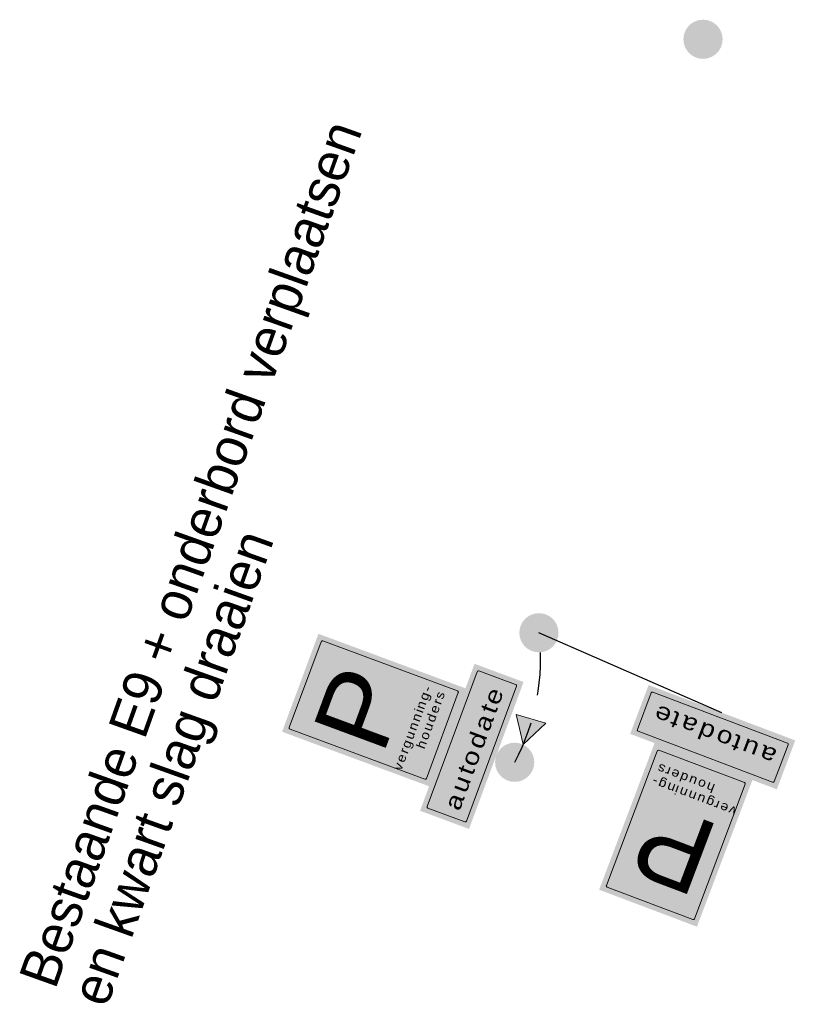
# Model space of a CAD drawing. Header units: metres. Extents: x 136326 to 138181, y 453212 to 454732.
# Tile 25 of 55: x 136565 to 136580, y 453845 to 453864. Entities that reach past the tile are written whole.
import ezdxf

# ---------------------------------------------------------------- set-up
doc = ezdxf.new("R2010")
doc.units = ezdxf.units.M
doc.linetypes.add('DGN Style 2', pattern=[1.363737, 0.818242, -0.545495])
doc.layers.add('-DR-nw-inr-bebording-txt', color=2, linetype='Continuous')
doc.layers.add('mob_bebording', color=7, linetype='Continuous', lineweight=0)
doc.styles.add('eurostile', font='txt')
doc.styles.add('Style-Verkeersborden', font='Verkeersborden.shx')

# ---------------------------------------------------------------- blocks, each defined once
blk = doc.blocks.new('bord_E09_1')
at = {"layer": 'mob_bebording', "linetype": 'Continuous', "lineweight": 0, "transparency": 33554508}
h = blk.add_hatch(color=5, dxfattribs=at)
h.paths.add_polyline_path([(0, 0), (-0.2, 0), (-0.2, 0.6), (0.2, 0.6), (0.2, 0)])
h.paths.add_polyline_path([(-0.175, 0.59), (0.175, 0.59, -0.414214), (0.19, 0.575), (0.19, 0.025, -0.414214), (0.175, 0.01), (-0.175, 0.01, -0.414214), (-0.19, 0.025), (-0.19, 0.575, -0.414214)], flags=17)
h = blk.add_hatch(color=254, dxfattribs=at)
h.paths.add_polyline_path([(-0.175, 0.59, 0.414214), (-0.19, 0.575), (-0.19, 0.025, 0.414214), (-0.175, 0.01), (0.175, 0.01, 0.414214), (0.19, 0.025), (0.19, 0.575, 0.414214), (0.175, 0.59)])
h.paths.add_polyline_path([(0.175, 0.58, -0.414214), (0.18, 0.575), (0.18, 0.025, -0.414214), (0.175, 0.02), (-0.175, 0.02, -0.414214), (-0.18, 0.025), (-0.18, 0.575, -0.414214), (-0.175, 0.58)])
h = blk.add_hatch(color=5, dxfattribs=at)
edge = h.paths.add_edge_path()
edge.add_line((-0.18, 0.575), (-0.18, 0.025))
edge.add_arc((-0.175, 0.025), 0.005, 180, 270)
edge.add_line((-0.175, 0.02), (0.175, 0.02))
edge.add_arc((0.175, 0.025), 0.005, 270, 360)
edge.add_line((0.18, 0.025), (0.18, 0.575))
edge.add_arc((0.175, 0.575), 0.005, 0, 90)
edge.add_line((0.175, 0.58), (-0.175, 0.58))
edge.add_arc((-0.175, 0.575), 0.005, 90, 180)
at = {"layer": 'mob_bebording', "color": 5, "linetype": 'Continuous', "lineweight": 0, "transparency": 33554508, "flags": 128}
blk.add_lwpolyline([(-0.18, 0.575), (-0.18, 0.025, 0.414214), (-0.175, 0.02), (0.175, 0.02, 0.414214), (0.18, 0.025), (0.18, 0.575, 0.414214), (0.175, 0.58), (-0.175, 0.58, 0.414214)], format="xyb", close=True, dxfattribs=at)
at = {"layer": 'mob_bebording', "color": 254, "linetype": 'Continuous', "lineweight": 0, "transparency": 33554508, "style": 'Style-Verkeersborden'}
for s, insert, char_height, attachment_point, line_spacing_factor in [('\\H1x;\\W1.10345;\\T1.000;P', (-0.0121, 0.3517), 0.29, 5, 0.6), ('\\H1x;\\W1.14286;\\T1.215;vergunning-\\Phouders', (0.16, 0.155), 0.035, 3, 0.93)]:
    blk.add_mtext(s, dxfattribs=dict(at, insert=insert, char_height=char_height, attachment_point=attachment_point, line_spacing_factor=line_spacing_factor))
blk = doc.blocks.new('bord_OB-L-WG-1R_1')
at = {"layer": 'mob_bebording', "linetype": 'Continuous', "lineweight": 0, "transparency": 33554508}
h = blk.add_hatch(color=254, dxfattribs=at)
h.paths.add_polyline_path([(0.3, -0.2), (-0.3, -0.2), (-0.3, 0), (0, 0), (0.3, 0)])
h.paths.add_polyline_path([(-0.29, -0.175), (-0.29, -0.025, -0.414214), (-0.275, -0.01), (0.275, -0.01, -0.414214), (0.29, -0.025), (0.29, -0.175, -0.414214), (0.275, -0.19), (-0.275, -0.19, -0.414214)], flags=17)
h = blk.add_hatch(color=7, dxfattribs=at)
h.paths.add_polyline_path([(-0.275, -0.19), (0.275, -0.19, 0.414214), (0.29, -0.175), (0.29, -0.025, 0.414214), (0.275, -0.01), (-0.275, -0.01, 0.414214), (-0.29, -0.025), (-0.29, -0.175, 0.414214)])
h.paths.add_polyline_path([(-0.28, -0.175), (-0.28, -0.025, -0.414214), (-0.275, -0.02), (0.275, -0.02, -0.414214), (0.28, -0.025), (0.28, -0.175, -0.414214), (0.275, -0.18), (-0.275, -0.18, -0.414214)])
h = blk.add_hatch(color=254, dxfattribs=at)
edge = h.paths.add_edge_path()
edge.add_line((-0.275, -0.18), (0.275, -0.18))
edge.add_arc((0.275, -0.175), 0.005, 270, 360)
edge.add_line((0.28, -0.175), (0.28, -0.025))
edge.add_arc((0.275, -0.025), 0.005, 360, 450)
edge.add_line((0.275, -0.02), (-0.275, -0.02))
edge.add_arc((-0.275, -0.025), 0.005, 90, 180)
edge.add_line((-0.28, -0.025), (-0.28, -0.175))
edge.add_arc((-0.275, -0.175), 0.005, 180, 270)
at = {"layer": 'mob_bebording', "color": 254, "linetype": 'Continuous', "lineweight": 0, "transparency": 33554508, "flags": 128}
blk.add_lwpolyline([(-0.275, -0.18), (0.275, -0.18, 0.414214), (0.28, -0.175), (0.28, -0.025, 0.414214), (0.275, -0.02), (-0.275, -0.02, 0.414214), (-0.28, -0.025), (-0.28, -0.175, 0.414214)], format="xyb", close=True, dxfattribs=at)
at = {"layer": 'mob_bebording', "color": 7, "linetype": 'Continuous', "lineweight": 0, "transparency": 33554508, "insert": (0, -0.1108), "char_height": 0.065, "attachment_point": 5, "line_spacing_factor": 0.84, "style": 'Style-Verkeersborden'}
blk.add_mtext('\\H1x;\\W1.23077;\\T1.205;autodate', dxfattribs=at)
blk = doc.blocks.new('bord_OB-L-WG-1R')
at = {"layer": 'mob_bebording', "linetype": 'Continuous', "lineweight": 0}
h = blk.add_hatch(color=254, dxfattribs=at)
h.paths.add_polyline_path([(0.3, -0.2), (-0.3, -0.2), (-0.3, 0), (0, 0), (0.3, 0)])
h.paths.add_polyline_path([(-0.29, -0.175), (-0.29, -0.025, -0.414214), (-0.275, -0.01), (0.275, -0.01, -0.414214), (0.29, -0.025), (0.29, -0.175, -0.414214), (0.275, -0.19), (-0.275, -0.19, -0.414214)], flags=17)
h = blk.add_hatch(color=7, dxfattribs=at)
h.paths.add_polyline_path([(-0.275, -0.19), (0.275, -0.19, 0.414214), (0.29, -0.175), (0.29, -0.025, 0.414214), (0.275, -0.01), (-0.275, -0.01, 0.414214), (-0.29, -0.025), (-0.29, -0.175, 0.414214)])
h.paths.add_polyline_path([(-0.28, -0.175), (-0.28, -0.025, -0.414214), (-0.275, -0.02), (0.275, -0.02, -0.414214), (0.28, -0.025), (0.28, -0.175, -0.414214), (0.275, -0.18), (-0.275, -0.18, -0.414214)])
h = blk.add_hatch(color=254, dxfattribs=at)
edge = h.paths.add_edge_path()
edge.add_line((-0.275, -0.18), (0.275, -0.18))
edge.add_arc((0.275, -0.175), 0.005, 270, 360)
edge.add_line((0.28, -0.175), (0.28, -0.025))
edge.add_arc((0.275, -0.025), 0.005, 0, 90)
edge.add_line((0.275, -0.02), (-0.275, -0.02))
edge.add_arc((-0.275, -0.025), 0.005, 90, 180)
edge.add_line((-0.28, -0.025), (-0.28, -0.175))
edge.add_arc((-0.275, -0.175), 0.005, 180, 270)
at = {"layer": 'mob_bebording', "color": 254, "linetype": 'Continuous', "lineweight": 0, "flags": 128}
blk.add_lwpolyline([(-0.275, -0.18), (0.275, -0.18, 0.414214), (0.28, -0.175), (0.28, -0.025, 0.414214), (0.275, -0.02), (-0.275, -0.02, 0.414214), (-0.28, -0.025), (-0.28, -0.175, 0.414214)], format="xyb", close=True, dxfattribs=at)
at = {"layer": 'mob_bebording', "color": 7, "linetype": 'Continuous', "lineweight": 0, "insert": (0, -0.1108), "char_height": 0.065, "attachment_point": 5, "line_spacing_factor": 0.84, "style": 'Style-Verkeersborden'}
blk.add_mtext('\\H1x;\\W1.23077;\\T1.205;autodate', dxfattribs=at)
blk = doc.blocks.new('bord_E09')
at = {"layer": 'mob_bebording', "linetype": 'Continuous', "lineweight": 0}
h = blk.add_hatch(color=170, dxfattribs=at)
h.paths.add_polyline_path([(0, 0), (-0.2, 0), (-0.2, 0.6), (0.2, 0.6), (0.2, 0)])
h.paths.add_polyline_path([(-0.175, 0.59), (0.175, 0.59, -0.414214), (0.19, 0.575), (0.19, 0.025, -0.414214), (0.175, 0.01), (-0.175, 0.01, -0.414214), (-0.19, 0.025), (-0.19, 0.575, -0.414214)], flags=17)
h = blk.add_hatch(color=254, dxfattribs=at)
h.paths.add_polyline_path([(-0.175, 0.59, 0.414214), (-0.19, 0.575), (-0.19, 0.025, 0.414214), (-0.175, 0.01), (0.175, 0.01, 0.414214), (0.19, 0.025), (0.19, 0.575, 0.414214), (0.175, 0.59)])
h.paths.add_polyline_path([(0.175, 0.58, -0.414214), (0.18, 0.575), (0.18, 0.025, -0.414214), (0.175, 0.02), (-0.175, 0.02, -0.414214), (-0.18, 0.025), (-0.18, 0.575, -0.414214), (-0.175, 0.58)])
h = blk.add_hatch(color=170, dxfattribs=at)
edge = h.paths.add_edge_path()
edge.add_line((-0.18, 0.575), (-0.18, 0.025))
edge.add_arc((-0.175, 0.025), 0.005, 180, 270)
edge.add_line((-0.175, 0.02), (0.175, 0.02))
edge.add_arc((0.175, 0.025), 0.005, 270, 360)
edge.add_line((0.18, 0.025), (0.18, 0.575))
edge.add_arc((0.175, 0.575), 0.005, 360, 450)
edge.add_line((0.175, 0.58), (-0.175, 0.58))
edge.add_arc((-0.175, 0.575), 0.005, 90, 180)
at = {"layer": 'mob_bebording', "color": 5, "linetype": 'Continuous', "lineweight": 0, "flags": 128}
blk.add_lwpolyline([(-0.18, 0.575), (-0.18, 0.025, 0.414214), (-0.175, 0.02), (0.175, 0.02, 0.414214), (0.18, 0.025), (0.18, 0.575, 0.414214), (0.175, 0.58), (-0.175, 0.58, 0.414214)], format="xyb", close=True, dxfattribs=at)
at = {"layer": 'mob_bebording', "color": 254, "linetype": 'Continuous', "lineweight": 0, "style": 'Style-Verkeersborden'}
for s, insert, char_height, attachment_point, line_spacing_factor in [('\\H1x;\\W1.10345;\\T1.000;P', (-0.0121, 0.3517), 0.29, 5, 0.6), ('\\H1x;\\W1.14286;\\T1.215;vergunning-\\Phouders', (0.16, 0.155), 0.035, 3, 0.93)]:
    blk.add_mtext(s, dxfattribs=dict(at, insert=insert, char_height=char_height, attachment_point=attachment_point, line_spacing_factor=line_spacing_factor))

msp = doc.modelspace()

# ---------------------------------------------------------------- hatches: boundary and pattern name
at = {"layer": 'mob_bebording', "linetype": 'Continuous', "lineweight": 0}
h = msp.add_hatch(color=251, dxfattribs=at)
edge = h.paths.add_edge_path(flags=0)
edge.add_arc((136578.539, 453863.608), 0.375, 0, 360)
h = msp.add_hatch(color=251, dxfattribs=at)
edge = h.paths.add_edge_path(flags=0)
edge.add_arc((136575.4, 453852.249), 0.375, 0, 360)
msp.add_hatch(color=251, dxfattribs=at).paths.add_polyline_path([(136575.098, 453850.108), (136575.535, 453850.519), (136574.967, 453850.685), (136575.029, 453850.414)])
h = msp.add_hatch(color=251, dxfattribs=at)
edge = h.paths.add_edge_path(flags=0)
edge.add_arc((136574.936, 453849.77), 0.375, 0, 360)

# ---------------------------------------------------------------- linework, layer by layer
at = {"layer": 'mob_bebording', "color": 251, "lineweight": 30}
msp.add_line((136578.901, 453850.718), (136575.4, 453852.249), dxfattribs=at)
at = {"layer": 'mob_bebording', "color": 251, "linetype": 'Continuous', "lineweight": 0, "flags": 128}
msp.add_lwpolyline([(136575.098, 453850.108), (136575.535, 453850.519), (136574.967, 453850.685), (136575.029, 453850.414)], close=True, dxfattribs=at)
at = {"layer": 'mob_bebording', "color": 251, "linetype": 'DGN Style 2', "lineweight": 30}
msp.add_arc((136571.257, 453851.741), 4.174, 331.8129, 6.9828, dxfattribs=at)

# ---------------------------------------------------------------- block references
at = {"layer": 'mob_bebording', "color": 5, "linetype": 'Continuous', "lineweight": 0, "xscale": 5.000000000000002, "yscale": 5.000000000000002, "zscale": 5.000000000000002, "rotation": 69.64525087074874}
msp.add_blockref('bord_E09', (136573.647, 453850.248), dxfattribs=at)
at = {"layer": 'mob_bebording', "color": 254, "linetype": 'Continuous', "lineweight": 0, "xscale": 5, "yscale": 5, "zscale": 5, "rotation": 69.64525087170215}
msp.add_blockref('bord_OB-L-WG-1R', (136573.647, 453850.248), dxfattribs=at)
at = {"layer": 'mob_bebording', "color": 254, "linetype": 'Continuous', "lineweight": 0, "transparency": 33554508, "xscale": 4.999999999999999, "yscale": 4.999999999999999, "zscale": 4.999999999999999, "rotation": 159.2945329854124}
msp.add_blockref('bord_OB-L-WG-1R_1', (136578.548, 453849.783), dxfattribs=at)
at = {"layer": 'mob_bebording', "color": 5, "linetype": 'Continuous', "lineweight": 0, "transparency": 33554508, "xscale": 5, "yscale": 5, "zscale": 5, "rotation": 159.2945329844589}
msp.add_blockref('bord_E09_1', (136578.548, 453849.783), dxfattribs=at)

# ---------------------------------------------------------------- texts
at = {"layer": '-DR-nw-inr-bebording-txt', "insert": (136567.343, 453844.977), "char_height": 0.75, "attachment_point": 7, "rotation": 70.3356, "line_spacing_factor": 0.836056, "style": 'eurostile'}
msp.add_mtext('Bestaande E9 + onderbord verplaatsen\\Pen kwart slag draaien', dxfattribs=at)

doc.saveas('drawing.dxf')
